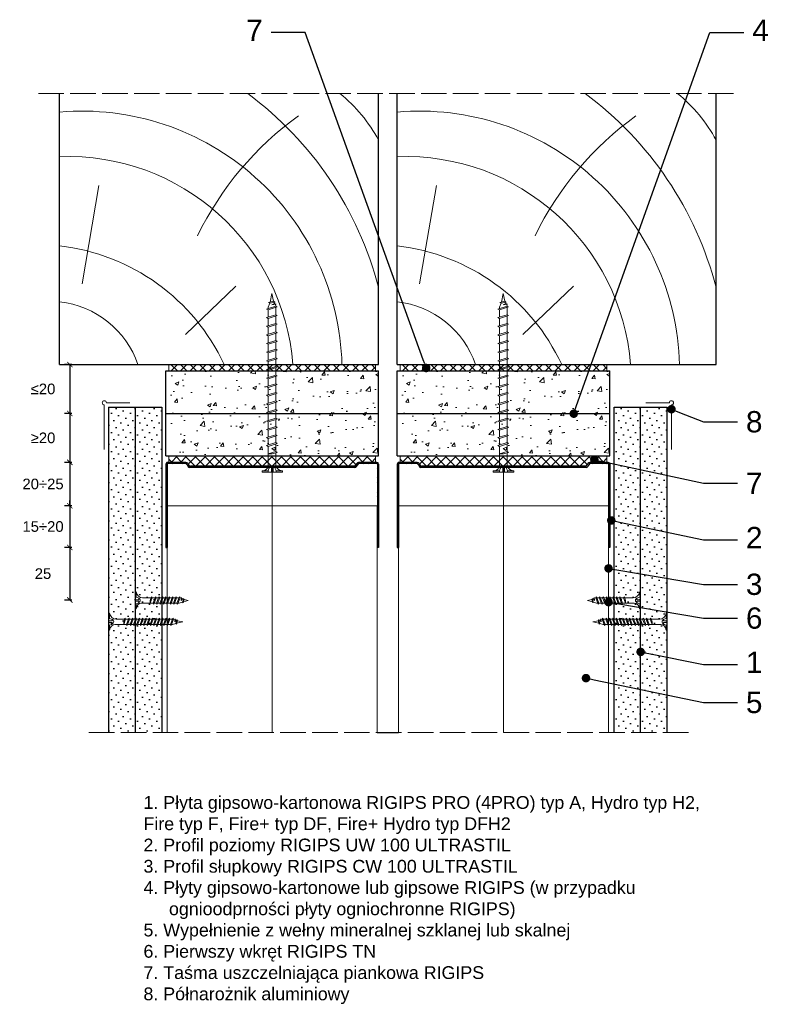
# Model space of a CAD drawing. Header units: millimetres. Extents: x 2112 to 3642, y 705 to 1168.
# Tile 3 of 3: x 3290 to 3642, y 705 to 1168. Entities that reach past the tile are written whole.
import ezdxf
from ezdxf import colors
from ezdxf.entities.mleader import LeaderData, LeaderLine
from ezdxf.math import Vec2, Vec3

# ---------------------------------------------------------------- set-up
doc = ezdxf.new("R2010")
doc.units = ezdxf.units.MM
doc.linetypes.add('ACAD_ISO02W100', pattern=[15, 12, -3])
for name, color, linetype, lineweight in [('_ISOVER WELNA', 7, 'BATTING', 9), ('_RIGIPS AKCESORIA', 7, 'Continuous', 18), ('_RIGIPS G-K', 7, 'Continuous', 25), ('_RIGIPS PROFIL', 7, 'Continuous', 18), ('KRESKOWANIE', 7, 'Continuous', 9), ('OPISY', 7, 'Continuous', 9), ('PRZERYWANA', 7, 'ACAD_ISO02W100', 9), ('WYMIARY', 7, 'Continuous', 25)]:
    doc.layers.add(name, color=color, linetype=linetype, lineweight=lineweight)
doc.styles.get("Standard").update_dxf_attribs({"font": 'arial.ttf'})
doc.linetypes.add('BATTING', pattern='A,0.00254,-2.54,[134,ltypeshp.shx,S=2.54,R=0,X=-2.54,Y=0],-5.08,[134,ltypeshp.shx,S=2.54,R=180,X=2.54,Y=0],-2.54', length=10.16254)
doc.dimstyles.new('ISO-25', dxfattribs={"dimtxt": 5, "dimasz": 2.5, "dimexe": 2.5, "dimexo": 0.625, "dimtad": 1, "dimtxsty": 'Standard', "dimblk": 'ARCHTICK', "dimcen": 2.5, "dimadec": 0, "dimazin": 0, "dimtfac": 1, "dimtmove": 0, "dimatfit": 3, "dimfxl": 1, "dimfxlon": 1, "dimarcsym": 0})
pattern_1 = [(225, (478.468, -26), (1.122532, -3.367596), [0, -3.175])]
pattern_2 = [(225, (590.268, -26), (1.122532, -3.367596), [0, -3.175])]
pattern_3 = [(50, (479.968, 1e-13), (18.21847, -1.59391), [1.905, -20.955]), (355, (479.968, 1e-13), (-3.52434, 19.10568), [1.524, -16.76406]), (100.45144, (481.486, -0.133), (14.69412, 17.51178), [1.619, -17.80902]), (46.1842, (479.968, 5.08), (27.1079, -4.20423), [2.8575, -31.4325]), (96.6356, (482.227, 4.73), (23.74041, 24.74261), [2.4285, -26.71356]), (351.1842, (479.968, 5.08), (23.74041, 24.7426), [2.286, -25.14597]), (21, (482.508, 3.81), (15.16144, -10.22652), [1.905, -20.955]), (326, (482.508, 3.81), (6.1802, 18.4188), [1.524, -16.764]), (71.45144, (483.771, 2.958), (21.34164, 8.19228), [1.619, -17.80899]), (37.5, (479.968, 1e-13), (0.30886, 8.455504), [0, -16.5608, 0, -17.018, 0, -16.8275]), (7.5, (479.968, 1e-13), (6.681966, 10.018057), [0, -9.7028, 0, -16.1798, 0, -6.4135]), (327.5, (474.304, 1e-13), (13.55906, -0.572874), [0, -6.35, 0, -19.812, 0, -26.289]), (317.5, (471.764, 1e-13), (14.81292, 2.54265), [0, -8.255, 0, -13.1572, 0, -18.669])]
pattern_4 = [(50, (588.768, 1e-13), (18.21847, -1.59391), [1.905, -20.955]), (355, (588.768, 1e-13), (-3.52434, 19.10568), [1.524, -16.76406]), (100.45144, (590.286, -0.133), (14.69412, 17.51178), [1.619, -17.80902]), (46.1842, (588.768, 5.08), (27.1079, -4.20423), [2.8575, -31.4325]), (96.6356, (591.027, 4.73), (23.74041, 24.74261), [2.4285, -26.71356]), (351.1842, (588.768, 5.08), (23.74041, 24.7426), [2.286, -25.14597]), (21, (591.308, 3.81), (15.16144, -10.22652), [1.905, -20.955]), (326, (591.308, 3.81), (6.1802, 18.4188), [1.524, -16.764]), (71.45144, (592.571, 2.958), (21.34164, 8.19228), [1.619, -17.80899]), (37.5, (588.768, 1e-13), (0.30886, 8.455504), [0, -16.5608, 0, -17.018, 0, -16.8275]), (7.5, (588.768, 1e-13), (6.681966, 10.018057), [0, -9.7028, 0, -16.1798, 0, -6.4135]), (327.5, (583.104, 1e-13), (13.55906, -0.572874), [0, -6.35, 0, -19.812, 0, -26.289]), (317.5, (580.564, 1e-13), (14.81292, 2.54265), [0, -8.255, 0, -13.1572, 0, -18.669])]

# ---------------------------------------------------------------- blocks, each defined once
blk = doc.blocks.new('UW 100 ULTRASTIL')
h = blk.add_hatch()
h.set_pattern_fill('ANSI31', color=256, scale=0.5, style=0)
h.paths.add_polyline_path([(166.82, 2.35), (89.14, 2.35, 0.286951), (88.24, 1.79), (87.91, 1.11, -0.286951), (87.01, 0.55), (78.78, 0.55, -0.414214), (78.53, 0.8), (78.53, 40), (77.98, 40), (77.98, 0.8, 0.414214), (78.78, 0), (87.35, 0, 0.286951), (88.25, 0.56), (88.58, 1.24, -0.286951), (89.48, 1.8), (166.48, 1.8, -0.286951), (167.38, 1.24), (167.71, 0.56, 0.286951), (168.61, 0), (177.18, 0, 0.414214), (177.98, 0.8), (177.98, 40), (177.43, 40), (177.43, 0.8, -0.414214), (177.18, 0.55), (168.95, 0.55, -0.286951), (168.05, 1.11), (167.72, 1.79, 0.286951)])
for p, q in [((77.98, 0.8), (77.98, 40)), ((77.98, 40), (78.53, 40)), ((78.53, 0.8), (78.53, 40)), ((177.43, 0.8), (177.43, 40)), ((177.98, 40), (177.43, 40)), ((177.98, 0.8), (177.98, 40)), ((78.78, 0.55), (87.01, 0.55)), ((78.78, 0), (87.35, 0)), ((87.91, 1.11), (88.24, 1.79)), ((88.25, 0.56), (88.58, 1.24)), ((89.14, 2.35), (166.82, 2.35)), ((89.48, 1.8), (166.48, 1.8)), ((167.71, 0.56), (167.38, 1.24)), ((168.05, 1.11), (167.72, 1.79)), ((168.61, 0), (177.18, 0)), ((168.95, 0.55), (177.18, 0.55))]:
    blk.add_line(p, q)
for centre, radius, start, end in [((78.78, 0.8), 0.8, 180, 270), ((78.78, 0.8), 0.25, 180, 270), ((87.01, 1.55), 1, 270, 334.0435), ((87.35, 1), 1, 270, 334.0435), ((89.14, 1.35), 1, 90, 154.0435), ((89.48, 0.8), 1, 90, 154.0435), ((166.48, 0.8), 1, 25.9565, 90), ((166.82, 1.35), 1, 25.9565, 90), ((168.61, 1), 1, 205.9565, 270), ((168.95, 1.55), 1, 205.9565, 270), ((177.18, 0.8), 0.8, 270, 0), ((177.18, 0.8), 0.25, 270, 0)]:
    blk.add_arc(centre, radius, start, end)
blk = doc.blocks.new('TN 25')
at = {"layer": '_RIGIPS AKCESORIA'}
for p, q in [((0, -0.84), (0, 7.16)), ((0, 7.16), (0.46, 7.16)), ((0.46, 4.78), (0, 4.78)), ((0.46, 7.16), (0.46, 4.78)), ((8.47, 4.46), (8.79, 5)), ((8.79, 5), (9.93, 2.01)), ((10.1, 4.46), (10.41, 5)), ((10.41, 5), (11.56, 2.01)), ((11.67, 4.46), (11.99, 5)), ((11.99, 5), (13.14, 2.01)), ((13.21, 4.46), (13.52, 5)), ((13.52, 5), (14.67, 2.01)), ((14.8, 4.46), (15.12, 5)), ((15.12, 5), (16.26, 2.01)), ((16.42, 4.46), (16.73, 5)), ((16.73, 5), (17.88, 2.01)), ((17.99, 4.46), (18.31, 5)), ((18.31, 5), (19.45, 2.01)), ((19.68, 4.46), (20, 5)), ((20, 5), (21.14, 2.01)), ((0, 3.5), (1.77, 3.5)), ((0, 2.83), (1.77, 2.83)), ((0.46, 1.64), (0, 1.64)), ((0.46, -0.84), (0.46, 1.64)), ((1.77, 3.5), (1.77, 4.2)), ((1.77, 2.83), (1.77, 2.18)), ((3.02, 4.46), (8.47, 4.46)), ((7.49, 2.01), (3.55, 2.01)), ((7.12, 4.46), (7.12, 3.18)), ((8.03, 2.01), (7.12, 4.46)), ((7.12, 3.18), (7.65, 1.53)), ((7.65, 1.53), (8.03, 2.01)), ((9.41, 2.01), (8.03, 2.01)), ((9.61, 1.51), (8.47, 4.46)), ((9, 4.46), (10.1, 4.46)), ((9.93, 2.01), (9.61, 1.51)), ((11.04, 2.01), (9.93, 2.01)), ((11.23, 1.51), (10.1, 4.46)), ((10.62, 4.46), (11.67, 4.46)), ((11.56, 2.01), (11.23, 1.51)), ((12.61, 2.01), (11.56, 2.01)), ((12.81, 1.51), (11.67, 4.46)), ((12.2, 4.46), (13.21, 4.46)), ((13.14, 2.01), (12.81, 1.51)), ((14.15, 2.01), (13.14, 2.01)), ((14.34, 1.51), (13.21, 4.46)), ((13.73, 4.46), (14.8, 4.46)), ((14.67, 2.01), (14.34, 1.51)), ((15.74, 2.01), (14.67, 2.01)), ((15.94, 1.51), (14.8, 4.46)), ((15.33, 4.46), (16.42, 4.46)), ((16.26, 2.01), (15.94, 1.51)), ((17.36, 2.01), (16.26, 2.01)), ((17.55, 1.51), (16.42, 4.46)), ((16.94, 4.46), (17.99, 4.46)), ((17.88, 2.01), (17.55, 1.51)), ((18.93, 2.01), (17.88, 2.01)), ((19.13, 1.51), (17.99, 4.46)), ((18.52, 4.46), (19.68, 4.46)), ((19.45, 2.01), (19.13, 1.51)), ((19.45, 2.01), (20.62, 2.01)), ((20.82, 1.51), (19.68, 4.46)), ((20.21, 4.46), (20.7, 4.46)), ((20.7, 4.46), (22.28, 3.98)), ((21.14, 2.01), (20.82, 1.51)), ((21.14, 2.01), (21.81, 2.12)), ((21.85, 1.83), (21.67, 3.28)), ((21.67, 3.28), (22.14, 2.4)), ((22.14, 2.4), (21.85, 1.83)), ((22.7, 2.36), (22.14, 2.4)), ((22.28, 3.98), (22.56, 4.37)), ((22.7, 2.36), (22.28, 3.98)), ((22.56, 4.37), (23.03, 2.71)), ((23.03, 2.71), (22.7, 2.36)), ((22.71, 3.85), (25, 3.24)), ((25, 3.24), (23.03, 2.71)), ((0, -0.84), (0.46, -0.84))]:
    blk.add_line(p, q, dxfattribs=at)
for centre, major_axis, ratio, start_param, end_param in [((3.09, 7.67), (0.17, 3.2), 0.826134, 1.773653, 3.180586), ((-0.04, 0.9), (0, 3.93), 0.848176, -0.720942, -0.151112), ((3.37, -1.57), (0.28, 3.57), 0.832181, 0.035984, 1.430787), ((-2.73, 15.91), (0, 14.76), 0.848176, 3.399396, 3.475072), ((0.59, 4.62), (0, 2.81), 0.848176, 3.475072, 3.862535), ((1.66, 3.18), (0, 0.895), 0.848176, -1.552777, -0.720942), ((1.66, 3.18), (0, 0.895), 0.848176, 3.862535, 4.730408)]:
    blk.add_ellipse(centre, major_axis=major_axis, ratio=ratio, start_param=start_param, end_param=end_param, dxfattribs=at)
blk = doc.blocks.new('TN 35')
at = {"layer": '_RIGIPS AKCESORIA'}
for p, q in [((0, -0.84), (0, 7.16)), ((0, 7.16), (0.46, 7.16)), ((0.46, 4.78), (0, 4.78)), ((0.46, 7.16), (0.46, 4.78)), ((8.47, 4.46), (8.79, 5)), ((8.79, 5), (9.93, 2.01)), ((10.1, 4.46), (10.41, 5)), ((10.41, 5), (11.56, 2.01)), ((11.67, 4.46), (11.99, 5)), ((11.99, 5), (13.14, 2.01)), ((13.21, 4.46), (13.52, 5)), ((13.52, 5), (14.67, 2.01)), ((14.8, 4.46), (15.12, 5)), ((15.12, 5), (16.26, 2.01)), ((16.42, 4.46), (16.73, 5)), ((16.73, 5), (17.88, 2.01)), ((17.99, 4.46), (18.31, 5)), ((18.31, 5), (19.45, 2.01)), ((19.57, 4.46), (19.88, 5)), ((19.88, 5), (21.03, 2.01)), ((21.14, 4.46), (21.46, 5)), ((21.46, 5), (22.6, 2.01)), ((22.72, 4.46), (23.03, 5)), ((23.03, 5), (24.18, 2.01)), ((24.29, 4.46), (24.61, 5)), ((24.61, 5), (25.75, 2.01)), ((25.87, 4.46), (26.18, 5)), ((26.18, 5), (27.33, 2.01)), ((27.44, 4.46), (27.76, 5)), ((27.76, 5), (28.9, 2.01)), ((29.13, 4.46), (29.45, 5)), ((29.45, 5), (30.59, 2.01)), ((0, 3.5), (1.77, 3.5)), ((0, 2.83), (1.77, 2.83)), ((0.46, 1.64), (0, 1.64)), ((0.46, -0.84), (0.46, 1.64)), ((1.77, 3.5), (1.77, 4.2)), ((1.77, 2.83), (1.77, 2.18)), ((3.02, 4.46), (8.47, 4.46)), ((7.49, 2.01), (3.55, 2.01)), ((7.12, 4.46), (7.12, 3.18)), ((8.03, 2.01), (7.12, 4.46)), ((7.12, 3.18), (7.65, 1.53)), ((7.65, 1.53), (8.03, 2.01)), ((9.41, 2.01), (8.03, 2.01)), ((9.61, 1.51), (8.47, 4.46)), ((9, 4.46), (10.1, 4.46)), ((9.93, 2.01), (9.61, 1.51)), ((11.04, 2.01), (9.93, 2.01)), ((11.23, 1.51), (10.1, 4.46)), ((10.62, 4.46), (11.67, 4.46)), ((11.56, 2.01), (11.23, 1.51)), ((12.61, 2.01), (11.56, 2.01)), ((12.81, 1.51), (11.67, 4.46)), ((12.2, 4.46), (13.21, 4.46)), ((13.14, 2.01), (12.81, 1.51)), ((14.15, 2.01), (13.14, 2.01)), ((14.34, 1.51), (13.21, 4.46)), ((13.73, 4.46), (14.8, 4.46)), ((14.67, 2.01), (14.34, 1.51)), ((15.74, 2.01), (14.67, 2.01)), ((15.94, 1.51), (14.8, 4.46)), ((15.33, 4.46), (16.42, 4.46)), ((16.26, 2.01), (15.94, 1.51)), ((17.36, 2.01), (16.26, 2.01)), ((17.55, 1.51), (16.42, 4.46)), ((16.94, 4.46), (17.99, 4.46)), ((17.88, 2.01), (17.55, 1.51)), ((18.93, 2.01), (17.84, 2.01)), ((19.13, 1.51), (17.99, 4.46)), ((18.52, 4.46), (19.57, 4.46)), ((19.45, 2.01), (19.13, 1.51)), ((20.51, 2.01), (19.41, 2.01)), ((20.7, 1.51), (19.57, 4.46)), ((20.09, 4.46), (21.14, 4.46)), ((21.03, 2.01), (20.7, 1.51)), ((22.08, 2.01), (20.99, 2.01)), ((22.28, 1.51), (21.14, 4.46)), ((21.67, 4.46), (22.72, 4.46)), ((22.6, 2.01), (22.28, 1.51)), ((23.66, 2.01), (22.56, 2.01)), ((23.85, 1.51), (22.72, 4.46)), ((23.24, 4.46), (24.29, 4.46)), ((24.18, 2.01), (23.85, 1.51)), ((25.23, 2.01), (24.14, 2.01)), ((25.43, 1.51), (24.29, 4.46)), ((24.81, 4.46), (25.87, 4.46)), ((25.75, 2.01), (25.43, 1.51)), ((26.81, 2.01), (25.71, 2.01)), ((27, 1.51), (25.87, 4.46)), ((26.39, 4.46), (27.44, 4.46)), ((27.33, 2.01), (27, 1.51)), ((28.38, 2.01), (27.33, 2.01)), ((28.58, 1.51), (27.44, 4.46)), ((27.96, 4.46), (29.13, 4.46)), ((28.9, 2.01), (28.58, 1.51)), ((28.9, 2.01), (30.07, 2.01)), ((30.27, 1.51), (29.13, 4.46)), ((29.65, 4.46), (30.15, 4.46)), ((30.15, 4.46), (31.73, 3.98)), ((30.59, 2.01), (30.27, 1.51)), ((30.59, 2.01), (31.26, 2.12)), ((31.3, 1.83), (31.12, 3.28)), ((31.12, 3.28), (31.59, 2.4)), ((31.59, 2.4), (31.3, 1.83)), ((32.15, 2.36), (31.59, 2.4)), ((31.73, 3.98), (32.01, 4.37)), ((32.15, 2.36), (31.73, 3.98)), ((32.01, 4.37), (32.48, 2.71)), ((32.48, 2.71), (32.15, 2.36)), ((32.16, 3.85), (35, 3.24)), ((35, 3.24), (32.48, 2.71)), ((0, -0.84), (0.46, -0.84))]:
    blk.add_line(p, q, dxfattribs=at)
for centre, major_axis, ratio, start_param, end_param in [((3.09, 7.67), (0.17, 3.2), 0.826134, 1.773653, 3.180586), ((-0.04, 0.9), (0, 3.93), 0.848176, -0.720942, -0.151112), ((3.37, -1.57), (0.28, 3.57), 0.832181, 0.035984, 1.430787), ((-2.73, 15.91), (0, 14.76), 0.848176, 3.399396, 3.475072), ((0.59, 4.62), (0, 2.81), 0.848176, 3.475072, 3.862535), ((1.66, 3.18), (0, 0.895), 0.848176, -1.552777, -0.720942), ((1.66, 3.18), (0, 0.895), 0.848176, 3.862535, 4.730408)]:
    blk.add_ellipse(centre, major_axis=major_axis, ratio=ratio, start_param=start_param, end_param=end_param, dxfattribs=at)
blk = doc.blocks.new('polnaroznik')
at = {"layer": '_RIGIPS AKCESORIA'}
for p, q in [((430.5, 56.15), (451.5, 56.15)), ((429.5, 44.15), (429.5, 55.15))]:
    blk.add_line(p, q, dxfattribs=at)
blk.add_arc((429.5, 56.15), 1, 0, 270, dxfattribs=at)
blk = doc.blocks.new('drew kres')
at = {"layer": 'KRESKOWANIE'}
for p, q in [((2017.14, 418.87), (2001.31, 403.8)), ((2049.56, 403.04), (2044.28, 372.15))]:
    blk.add_line(p, q, dxfattribs=at)
for centre, radius, start, end in [((2049.6, 430.44), 81.58, 181.4719, 274.904), ((2053.93, 433.85), 70.73, 184.4672, 272.1435), ((2063.95, 455.7), 64.99, 204.8961, 263.4825), ((2059.82, 437.89), 29.39, 198.9536, 263.6559), ((2063.5, 432.03), 110.49, 194.5935, 233.3849), ((1921.56, 433.01), 102.26, 306.0245, 333.8719), ((1998.29, 380.05), 47.17, 207.8359, 231.0916)]:
    blk.add_arc(centre, radius, start, end, dxfattribs=at)
blk = doc.blocks.new('TD 70')
at = {"layer": '_RIGIPS AKCESORIA'}
for p, q in [((18.38, 47.4), (18.38, 55.4)), ((18.38, 55.4), (18.84, 55.4)), ((18.84, 55.4), (18.84, 53.01)), ((18.84, 53.01), (18.38, 53.01)), ((18.38, 51.73), (20.15, 51.73)), ((18.38, 51.06), (20.15, 51.06)), ((20.15, 51.73), (20.15, 52.43)), ((20.15, 51.06), (20.15, 50.41)), ((21.4, 52.96), (28.48, 52.96)), ((26.41, 50.01), (25.5, 52.96)), ((25.5, 52.96), (25.5, 51.42)), ((25.5, 51.42), (26.03, 49.44)), ((28.48, 52.96), (28.79, 53.6)), ((29.61, 49.41), (28.48, 52.96)), ((28.79, 53.6), (29.94, 50.01)), ((29, 52.96), (31.59, 52.96)), ((31.59, 52.96), (31.9, 53.6)), ((32.72, 49.41), (31.59, 52.96)), ((31.9, 53.6), (33.05, 50.01)), ((32.11, 52.96), (34.8, 52.96)), ((34.8, 52.96), (35.11, 53.6)), ((35.93, 49.41), (34.8, 52.96)), ((35.11, 53.6), (36.26, 50.01)), ((35.32, 52.96), (38.06, 52.96)), ((38.06, 52.96), (38.38, 53.6)), ((39.2, 49.41), (38.06, 52.96)), ((38.38, 53.6), (39.52, 50.01)), ((38.58, 52.96), (41.44, 52.96)), ((41.44, 52.96), (41.76, 53.6)), ((42.58, 49.41), (41.44, 52.96)), ((41.76, 53.6), (42.9, 50.01)), ((41.96, 52.96), (44.82, 52.96)), ((44.82, 52.96), (45.14, 53.6)), ((45.96, 49.41), (44.82, 52.96)), ((45.14, 53.6), (46.28, 50.01)), ((45.34, 52.96), (48.2, 52.96)), ((48.2, 52.96), (48.52, 53.6)), ((49.34, 49.41), (48.2, 52.96)), ((48.52, 53.6), (49.66, 50.01)), ((48.72, 52.96), (51.58, 52.96)), ((51.58, 52.96), (51.9, 53.6)), ((52.72, 49.41), (51.58, 52.96)), ((51.9, 53.6), (53.04, 50.01)), ((52.1, 52.96), (54.96, 52.96)), ((54.96, 52.96), (55.28, 53.6)), ((56.1, 49.41), (54.96, 52.96)), ((55.28, 53.6), (56.42, 50.01)), ((55.48, 52.96), (58.34, 52.96)), ((58.34, 52.96), (58.66, 53.6)), ((59.48, 49.41), (58.34, 52.96)), ((58.66, 53.6), (59.8, 50.01)), ((58.86, 52.96), (61.72, 52.96)), ((61.72, 52.96), (62.04, 53.6)), ((62.85, 49.41), (61.72, 52.96)), ((62.04, 53.6), (63.18, 50.01)), ((62.24, 52.96), (65.1, 52.96)), ((65.1, 52.96), (65.42, 53.6)), ((66.23, 49.41), (65.1, 52.96)), ((65.42, 53.6), (66.56, 50.01)), ((65.62, 52.96), (68.48, 52.96)), ((68.48, 52.96), (68.8, 53.6)), ((69.61, 49.41), (68.48, 52.96)), ((68.8, 53.6), (69.94, 50.01)), ((69, 52.96), (71.86, 52.96)), ((71.86, 52.96), (72.18, 53.6)), ((72.99, 49.41), (71.86, 52.96)), ((72.18, 53.6), (73.32, 50.01)), ((72.38, 52.96), (75.24, 52.96)), ((75.24, 52.96), (75.56, 53.6)), ((76.37, 49.41), (75.24, 52.96)), ((75.56, 53.6), (76.7, 50.01)), ((75.76, 52.96), (78.62, 52.96)), ((78.62, 52.96), (78.94, 53.6)), ((79.75, 49.41), (78.62, 52.96)), ((78.94, 53.6), (80.08, 50.01)), ((79.14, 52.96), (82, 52.96)), ((82, 52.96), (82.32, 53.6)), ((82, 52.96), (82.32, 53.6)), ((83.13, 49.41), (82, 52.96)), ((83.13, 49.41), (82, 52.96)), ((82.32, 53.6), (83.46, 50.01)), ((82.32, 53.6), (83.46, 50.01)), ((82.52, 52.96), (83.01, 52.96)), ((82.52, 52.96), (83.01, 52.96)), ((83.01, 52.96), (84.6, 52.38)), ((84.16, 49.79), (83.99, 51.54)), ((83.99, 51.54), (84.46, 50.48)), ((84.46, 50.48), (84.16, 49.79)), ((85.02, 50.43), (84.46, 50.48)), ((84.6, 52.38), (84.88, 52.85)), ((85.02, 50.43), (84.6, 52.38)), ((84.88, 52.85), (85.35, 50.85)), ((85.02, 52.22), (88.38, 51.49)), ((85.35, 50.85), (85.02, 50.43)), ((88.38, 51.49), (85.35, 50.85)), ((18.84, 49.87), (18.38, 49.87)), ((18.38, 47.4), (18.84, 47.4)), ((18.84, 47.4), (18.84, 49.87)), ((25.87, 50.01), (21.92, 50.01)), ((26.03, 49.44), (26.41, 50.01)), ((29.42, 50.01), (26.41, 50.01)), ((29.94, 50.01), (29.61, 49.41)), ((32.53, 50.01), (29.94, 50.01)), ((33.05, 50.01), (32.72, 49.41)), ((35.74, 50.01), (33.05, 50.01)), ((36.26, 50.01), (35.93, 49.41)), ((39, 50.01), (36.26, 50.01)), ((39.52, 50.01), (39.2, 49.41)), ((42.38, 50.01), (39.52, 50.01)), ((42.9, 50.01), (42.58, 49.41)), ((45.76, 50.01), (42.9, 50.01)), ((46.28, 50.01), (45.96, 49.41)), ((49.14, 50.01), (46.28, 50.01)), ((49.66, 50.01), (49.34, 49.41)), ((52.52, 50.01), (49.66, 50.01)), ((53.04, 50.01), (52.72, 49.41)), ((55.9, 50.01), (53.04, 50.01)), ((56.42, 50.01), (56.1, 49.41)), ((59.28, 50.01), (56.42, 50.01)), ((59.8, 50.01), (59.48, 49.41)), ((62.66, 50.01), (59.8, 50.01)), ((63.18, 50.01), (62.85, 49.41)), ((66.04, 50.01), (63.18, 50.01)), ((66.56, 50.01), (66.23, 49.41)), ((69.42, 50.01), (66.56, 50.01)), ((69.94, 50.01), (69.61, 49.41)), ((72.8, 50.01), (69.94, 50.01)), ((73.32, 50.01), (72.99, 49.41)), ((76.18, 50.01), (73.32, 50.01)), ((76.7, 50.01), (76.37, 49.41)), ((79.56, 50.01), (76.7, 50.01)), ((80.08, 50.01), (79.75, 49.41)), ((82.94, 50.01), (80.08, 50.01)), ((83.46, 50.01), (83.13, 49.41)), ((83.46, 50.01), (83.13, 49.41)), ((83.46, 50.01), (84.13, 50.15))]:
    blk.add_line(p, q, dxfattribs=at)
for centre, major_axis, ratio, start_param, end_param in [((21.47, 55.9), (1.22, 2.78), 0.837272, 2.095128, 3.598769), ((18.34, 49.13), (0, 3.93), 0.848176, -0.720942, -0.151112), ((21.75, 46.66), (-0.73, 3.32), 0.858496, -0.312441, 1.16424), ((15.65, 64.14), (0, 14.76), 0.848176, 3.399396, 3.475072), ((18.97, 52.85), (0, 2.81), 0.848176, 3.475072, 3.862535), ((20.04, 51.41), (0, 0.895), 0.848176, -1.552777, -0.720942), ((20.04, 51.41), (0, 0.895), 0.848176, 3.862535, 4.730408)]:
    blk.add_ellipse(centre, major_axis=major_axis, ratio=ratio, start_param=start_param, end_param=end_param, dxfattribs=at)
blk = doc.blocks.new('_ArchTick')
at = {"color": 0, "linetype": 'ByBlock', "const_width": 0.15}
blk.add_lwpolyline([(-0.5, -0.5), (0.5, 0.5)], dxfattribs=at)
blk = doc.blocks.new('*D33')
at = {"layer": 'Defpoints', "color": 0, "transparency": 16777216}
for p in [(3359.94, 939.67), (3313.53, 920.07), (3359.34, 920.07)]:
    blk.add_point(p, dxfattribs=at)
at = {"layer": 'WYMIARY', "color": 0, "lineweight": -2, "transparency": 16777216}
for p, q in [((3313.53, 939.67), (3313.53, 942.17)), ((3314.53, 939.67), (3311.03, 939.67)), ((3313.53, 939.67), (3313.53, 920.07)), ((3314.53, 920.07), (3311.03, 920.07)), ((3313.53, 920.07), (3313.53, 917.57))]:
    blk.add_line(p, q, dxfattribs=at)
at = {"layer": 'WYMIARY', "color": 0, "lineweight": -2, "transparency": 16777216, "xscale": 2.5, "yscale": 2.5, "zscale": 2.5}
for p, rotation in [((3313.53, 939.67), 270), ((3313.53, 920.07), 90)]:
    blk.add_blockref('_ArchTick', p, dxfattribs=dict(at, rotation=rotation))
at = {"layer": 'WYMIARY', "color": 0, "transparency": 16777216, "insert": (3300.93, 929.87), "char_height": 5, "attachment_point": 5}
blk.add_mtext('15÷20', dxfattribs=at)
blk = doc.blocks.new('*D34')
at = {"layer": 'Defpoints', "color": 0, "transparency": 16777216}
for p in [(3359.34, 920.07), (3313.52, 895.33), (3358.62, 895.33)]:
    blk.add_point(p, dxfattribs=at)
at = {"layer": 'WYMIARY', "color": 0, "lineweight": -2, "transparency": 16777216}
for p, q in [((3314.52, 920.07), (3311.02, 920.07)), ((3313.52, 920.07), (3313.52, 895.33)), ((3314.52, 895.33), (3311.02, 895.33))]:
    blk.add_line(p, q, dxfattribs=at)
at = {"layer": 'WYMIARY', "color": 0, "lineweight": -2, "transparency": 16777216, "xscale": 2.5, "yscale": 2.5, "zscale": 2.5}
for p, rotation in [((3313.52, 920.07), 90), ((3313.52, 895.33), 270)]:
    blk.add_blockref('_ArchTick', p, dxfattribs=dict(at, rotation=rotation))
at = {"layer": 'WYMIARY', "color": 0, "transparency": 16777216, "insert": (3300.91, 907.7), "char_height": 5, "attachment_point": 5}
blk.add_mtext('25', dxfattribs=at)
blk = doc.blocks.new('*D35')
at = {"layer": 'Defpoints', "color": 0, "transparency": 16777216}
for p in [(3359.94, 960.07), (3313.53, 939.67), (3359.34, 939.67)]:
    blk.add_point(p, dxfattribs=at)
at = {"layer": 'WYMIARY', "color": 0, "lineweight": -2, "transparency": 16777216}
for p, q in [((3314.53, 960.07), (3311.03, 960.07)), ((3313.53, 960.07), (3313.53, 939.67)), ((3314.53, 939.67), (3311.03, 939.67))]:
    blk.add_line(p, q, dxfattribs=at)
at = {"layer": 'WYMIARY', "color": 0, "lineweight": -2, "transparency": 16777216, "xscale": 2.5, "yscale": 2.5, "zscale": 2.5}
for p, rotation in [((3313.53, 960.07), 90), ((3313.53, 939.67), 270)]:
    blk.add_blockref('_ArchTick', p, dxfattribs=dict(at, rotation=rotation))
at = {"layer": 'WYMIARY', "color": 0, "transparency": 16777216, "insert": (3300.93, 949.87), "char_height": 5, "attachment_point": 5}
blk.add_mtext('20÷25', dxfattribs=at)
blk = doc.blocks.new('*D36')
at = {"layer": 'Defpoints', "color": 0, "transparency": 16777216}
for p in [(3357.34, 983.07), (3313.53, 960.07), (3360.74, 960.07)]:
    blk.add_point(p, dxfattribs=at)
at = {"layer": 'WYMIARY', "color": 0, "lineweight": -2, "transparency": 16777216}
for p, q in [((3314.53, 983.07), (3311.03, 983.07)), ((3313.53, 983.07), (3313.53, 960.07)), ((3314.53, 960.07), (3311.03, 960.07))]:
    blk.add_line(p, q, dxfattribs=at)
at = {"layer": 'WYMIARY', "color": 0, "lineweight": -2, "transparency": 16777216, "xscale": 2.5, "yscale": 2.5, "zscale": 2.5}
for p, rotation in [((3313.53, 983.07), 90), ((3313.53, 960.07), 270)]:
    blk.add_blockref('_ArchTick', p, dxfattribs=dict(at, rotation=rotation))
at = {"layer": 'WYMIARY', "color": 0, "transparency": 16777216, "insert": (3300.93, 971.57), "char_height": 5, "attachment_point": 5}
blk.add_mtext('≥20', dxfattribs=at)
blk = doc.blocks.new('*D37')
at = {"layer": 'Defpoints', "color": 0, "transparency": 16777216}
for p in [(3357.34, 1006.07), (3313.53, 983.07), (3359.34, 983.07)]:
    blk.add_point(p, dxfattribs=at)
at = {"layer": 'WYMIARY', "color": 0, "lineweight": -2, "transparency": 16777216}
for p, q in [((3314.53, 1006.07), (3311.03, 1006.07)), ((3313.53, 1006.07), (3313.53, 983.07)), ((3314.53, 983.07), (3311.03, 983.07))]:
    blk.add_line(p, q, dxfattribs=at)
at = {"layer": 'WYMIARY', "color": 0, "lineweight": -2, "transparency": 16777216, "xscale": 2.5, "yscale": 2.5, "zscale": 2.5}
for p, rotation in [((3313.53, 1006.07), 90), ((3313.53, 983.07), 270)]:
    blk.add_blockref('_ArchTick', p, dxfattribs=dict(at, rotation=rotation))
at = {"layer": 'WYMIARY', "color": 0, "transparency": 16777216, "insert": (3300.93, 994.57), "char_height": 5, "attachment_point": 5}
blk.add_mtext('≤20', dxfattribs=at)
blk = doc.blocks.new('_Dot')
at = {"color": 0, "linetype": 'ByBlock', "lineweight": -2}
blk.add_line((-0.5, 0), (-1, 0), dxfattribs=at)
at = {"color": 0, "linetype": 'ByBlock', "const_width": 0.5}
blk.add_lwpolyline([(-0.25, 0, 1), (0.25, 0, 1)], format="xyb", close=True, dxfattribs=at)

msp = doc.modelspace()

# ---------------------------------------------------------------- hatches: boundary and pattern name
at = {"layer": '_RIGIPS G-K'}
h = msp.add_hatch(dxfattribs=at)
h.set_pattern_fill('DOTS', color=256, scale=2, angle=225, style=0)
h.set_pattern_definition(pattern_1)
h.paths.add_polyline_path([(3331.743, 833.068), (3344.243, 833.068), (3344.243, 986.068), (3331.743, 986.068)])
h = msp.add_hatch(dxfattribs=at)
h.set_pattern_fill('DOTS', color=256, scale=2, angle=225, style=0)
h.set_pattern_definition(pattern_1)
h.paths.add_polyline_path([(3344.243, 833.068), (3356.743, 833.068), (3356.743, 986.068), (3344.243, 986.068)])
h = msp.add_hatch(dxfattribs=at)
h.set_pattern_fill('DOTS', color=256, scale=2, angle=225, style=0)
h.set_pattern_definition(pattern_2)
h.paths.add_polyline_path([(3569.543, 833.068), (3582.043, 833.068), (3582.043, 986.068), (3569.543, 986.068)])
h = msp.add_hatch(dxfattribs=at)
h.set_pattern_fill('DOTS', color=256, scale=2, angle=225, style=0)
h.set_pattern_definition(pattern_2)
h.paths.add_polyline_path([(3582.043, 833.068), (3594.543, 833.068), (3594.543, 986.068), (3582.043, 986.068)])
at = {"layer": 'KRESKOWANIE'}
h = msp.add_hatch(dxfattribs=at)
h.set_pattern_fill('ANSI37', color=256, angle=270, style=0)
h.set_pattern_definition([(315, (479.968, -311.061), (2.245064, 2.245064), []), (45, (479.968, -311.061), (-2.245064, 2.245064), [])])
h.paths.add_polyline_path([(3457.343, 1006.068), (3360.143, 1006.068), (3360.143, 1003.068), (3457.343, 1003.068)])
h = msp.add_hatch(dxfattribs=at)
h.set_pattern_fill('ANSI37', color=256, angle=270, style=0)
h.set_pattern_definition([(315, (588.768, -311.061), (2.245064, 2.245064), []), (45, (588.768, -311.061), (-2.245064, 2.245064), [])])
h.paths.add_polyline_path([(3566.143, 1006.068), (3468.943, 1006.068), (3468.943, 1003.068), (3566.143, 1003.068)])
h = msp.add_hatch(dxfattribs=at)
h.set_pattern_fill('AR-CONC', color=256, scale=0.1, style=0)
h.set_pattern_definition(pattern_3)
h.paths.add_polyline_path([(3458.743, 1003.068), (3358.743, 1003.068), (3358.743, 983.068), (3458.743, 983.068)])
h = msp.add_hatch(dxfattribs=at)
h.set_pattern_fill('AR-CONC', color=256, scale=0.1, style=0)
h.set_pattern_definition(pattern_4)
h.paths.add_polyline_path([(3567.543, 1003.068), (3467.543, 1003.068), (3467.543, 983.068), (3567.543, 983.068)])
h = msp.add_hatch(dxfattribs=at)
h.set_pattern_fill('AR-CONC', color=256, scale=0.1, style=0)
h.set_pattern_definition(pattern_3)
h.paths.add_polyline_path([(3458.743, 983.068), (3358.743, 983.068), (3358.743, 963.068), (3458.743, 963.068)])
h = msp.add_hatch(dxfattribs=at)
h.set_pattern_fill('AR-CONC', color=256, scale=0.1, style=0)
h.set_pattern_definition(pattern_4)
h.paths.add_polyline_path([(3567.543, 983.068), (3467.543, 983.068), (3467.543, 963.068), (3567.543, 963.068)])
h = msp.add_hatch(dxfattribs=at)
h.set_pattern_fill('ANSI37', color=256, angle=270, style=0)
h.set_pattern_definition([(315, (5359.5178, 2397.1966), (2.245064, 2.245064), []), (45, (5359.5178, 2397.1966), (-2.245064, 2.245064), [])])
h.paths.add_polyline_path([(3369.017, 959.505), (3369.345, 958.83, 0.2869508), (3370.244, 958.268), (3447.241, 958.268, 0.2869508), (3448.14, 958.83), (3448.469, 959.505, -0.2869508), (3449.368, 960.068), (3457.343, 960.068), (3457.343, 963.068), (3360.143, 963.068), (3360.143, 960.068), (3368.117, 960.068, -0.2869508)])
h = msp.add_hatch(dxfattribs=at)
h.set_pattern_fill('ANSI37', color=256, angle=270, style=0)
h.set_pattern_definition([(315, (5468.3178, 2397.1966), (2.245064, 2.245064), []), (45, (5468.3178, 2397.1966), (-2.245064, 2.245064), [])])
h.paths.add_polyline_path([(3477.817, 959.505), (3478.145, 958.83, 0.2869508), (3479.044, 958.268), (3556.041, 958.268, 0.2869508), (3556.94, 958.83), (3557.269, 959.505, -0.2869508), (3558.168, 960.068), (3566.143, 960.068), (3566.143, 963.068), (3468.943, 963.068), (3468.943, 960.068), (3476.917, 960.068, -0.2869508)])

# ---------------------------------------------------------------- linework, layer by layer
for p, q in [((3308.743, 1006.068), (3308.743, 1133.568)), ((3458.743, 1006.068), (3458.743, 1133.568)), ((3467.543, 1006.068), (3467.543, 1133.568)), ((3617.543, 1006.068), (3617.543, 1133.568)), ((3308.743, 1006.068), (3458.743, 1006.068)), ((3467.543, 1006.068), (3617.543, 1006.068))]:
    msp.add_line(p, q)
at = {"layer": '_ISOVER WELNA', "ltscale": 4.8}
for p, q in [((3408.743, 833.068), (3408.743, 957.718)), ((3517.543, 833.068), (3517.543, 957.718))]:
    msp.add_line(p, q, dxfattribs=at)
at = {"layer": '_RIGIPS G-K'}
for p, q in [((3358.743, 963.068), (3358.743, 1003.068)), ((3358.743, 1003.068), (3458.743, 1003.068)), ((3458.743, 963.068), (3458.743, 1003.068)), ((3467.543, 963.068), (3467.543, 1003.068)), ((3467.543, 1003.068), (3567.543, 1003.068)), ((3567.543, 963.068), (3567.543, 1003.068)), ((3331.743, 986.068), (3331.743, 833.068)), ((3331.743, 986.068), (3356.743, 986.068)), ((3344.243, 986.068), (3344.243, 833.068)), ((3356.743, 986.068), (3356.743, 833.068)), ((3358.743, 983.068), (3458.743, 983.068)), ((3467.543, 983.068), (3567.543, 983.068)), ((3569.543, 833.068), (3569.543, 986.068)), ((3569.543, 986.068), (3594.543, 986.068)), ((3582.043, 833.068), (3582.043, 986.068)), ((3594.543, 833.068), (3594.543, 986.068)), ((3358.743, 963.068), (3458.743, 963.068)), ((3467.543, 963.068), (3567.543, 963.068)), ((3458.143, 833.068), (3468.143, 833.068))]:
    msp.add_line(p, q, dxfattribs=at)
at = {"layer": '_RIGIPS PROFIL', "lineweight": 9}
for p, q in [((3359.343, 939.668), (3458.143, 939.668)), ((3359.343, 833.068), (3359.343, 939.668)), ((3458.143, 833.068), (3458.143, 939.668)), ((3468.143, 939.668), (3566.943, 939.668)), ((3468.143, 833.068), (3468.143, 939.668)), ((3566.943, 833.068), (3566.943, 939.668))]:
    msp.add_line(p, q, dxfattribs=at)
at = {"layer": 'KRESKOWANIE'}
for p, q in [((3360.143, 1003.068), (3360.143, 1006.068)), ((3457.343, 1003.068), (3457.343, 1006.068)), ((3468.943, 1003.068), (3468.943, 1006.068)), ((3566.143, 1003.068), (3566.143, 1006.068)), ((3360.143, 960.068), (3360.143, 963.068)), ((3457.343, 960.068), (3457.343, 963.068)), ((3468.943, 960.068), (3468.943, 963.068)), ((3566.143, 960.068), (3566.143, 963.068))]:
    msp.add_line(p, q, dxfattribs=at)
at = {"layer": 'PRZERYWANA'}
for p, q in [((3298.743, 1133.568), (3627.543, 1133.568)), ((3298.743, 1133.568), (3627.543, 1133.568)), ((3604.543, 833.068), (3321.743, 833.068))]:
    msp.add_line(p, q, dxfattribs=at)

# ---------------------------------------------------------------- block references
at = {"xscale": 1.200000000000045, "yscale": 1.200000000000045, "zscale": 1.200000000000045, "rotation": 90}
for p in [(3470.418, 933.412), (3579.218, 933.412)]:
    msp.add_blockref('TD 70', p, dxfattribs=at)
at = {"rotation": 180}
for p in [(3536.722, 960.068), (3645.522, 960.068)]:
    msp.add_blockref('UW 100 ULTRASTIL', p, dxfattribs=at)
at = {"layer": '_RIGIPS AKCESORIA', "xscale": -1}
for name, p, rotation in [('polnaroznik', (3385.893, 1417.569), 90), ('TN 25', (3344.243, 898.311), 180), ('TN 35', (3331.743, 888.311), 180)]:
    msp.add_blockref(name, p, dxfattribs=dict(at, rotation=rotation))
at = {"layer": '_RIGIPS AKCESORIA'}
for name, p, rotation in [('polnaroznik', (3540.393, 1417.569), 270), ('TN 25', (3582.043, 898.311), 180), ('TN 35', (3594.543, 888.311), 180)]:
    msp.add_blockref(name, p, dxfattribs=dict(at, rotation=rotation))
at = {"layer": 'KRESKOWANIE', "xscale": 1.5, "yscale": 1.5, "zscale": 1.5, "rotation": 180}
for p in [(6393.605, 1648.584), (6552.405, 1648.584)]:
    msp.add_blockref('drew kres', p, dxfattribs=at)

# ---------------------------------------------------------------- texts
at = {"insert": (3348.171, 803.093), "char_height": 6, "width": 262.81465, "attachment_point": 1}
msp.add_mtext('1. Płyta gipsowo-kartonowa RIGIPS PRO (4PRO) typ A, Hydro typ H2, Fire typ F, Fire+ typ DF, Fire+ Hydro typ DFH2\\P2. Profil poziomy RIGIPS UW 100 ULTRASTIL\\P3. Profil słupkowy RIGIPS CW 100 ULTRASTIL\\P\\pi-12,l12;4. Płyty gipsowo-kartonowe lub gipsowe RIGIPS (w przypadku ognioodprności płyty ogniochronne RIGIPS)\\P\\pi0,l0;5. Wypełnienie z wełny mineralnej szklanej lub skalnej\\P6. Pierwszy wkręt RIGIPS TN\\P7. Taśma uszczelniająca piankowa RIGIPS\\P8. Półnarożnik aluminiowy', dxfattribs=at)

# ---------------------------------------------------------------- dimensions: what is measured, and where the dimension line sits
at = {"layer": 'WYMIARY'}
for base, p1, p2, text, picture, middle in [((3313.534, 983.068), (3357.343, 1006.068), (3359.343, 983.068), '≤20', '*D37', (3300.928, 994.568)), ((3313.534, 960.068), (3357.343, 983.068), (3360.743, 960.068), '≥20', '*D36', (3300.928, 971.568)), ((3313.534, 939.668), (3359.943, 960.068), (3359.343, 939.668), '20÷25', '*D35', (3300.928, 949.868)), ((3313.534, 920.068), (3359.943, 939.668), (3359.343, 920.068), '15÷20', '*D33', (3300.928, 929.868)), ((3313.518, 895.326), (3359.343, 920.068), (3358.617, 895.326), '25', '*D34', (3300.912, 907.697))]:
    dim = msp.add_linear_dim(base=base, p1=p1, p2=p2, angle=90, text=text, dimstyle='ISO-25', override={"dimgap": 10, "dimtad": 3, "dimtmove": 2}, dxfattribs=at)
    dim.commit()
    dim.dimension.update_dxf_attribs({"geometry": picture, "text_midpoint": middle, "text_rotation": 180})

# ---------------------------------------------------------------- leaders
at = {"layer": 'OPISY'}
ml = msp.add_multileader_mtext('Standard', dxfattribs=at)
ml.set_content('7', color=256)
ml.set_leader_properties()
ml.set_arrow_properties(name='DOT')
ml.build(insert=Vec2(0, 0))
ctx = ml.context
ctx.base_point, ctx.char_height, ctx.landing_gap_size, ctx.plane_origin = Vec3(3393.773, 1162.284), 10, 4, Vec3(3600.835, 1305.944)
ctx.text_align_type = 2
notes = []
notes.append((ctx, [(0, (1, 1, 0), (3424.246, 1162.284), (-1, 0), 16, [(0, [(3481.171, 1004.463)], 0, [])])]))
ctx.mtext.insert, ctx.mtext.alignment, ctx.mtext.flow_direction = Vec3(3404.246, 1168.284), 3, 5
ml = msp.add_multileader_mtext('Standard', dxfattribs=at)
ml.set_content('4', color=256)
ml.set_leader_properties()
ml.set_arrow_properties(name='DOT')
ml.build(insert=Vec2(0, 0))
ctx = ml.context
ctx.base_point, ctx.char_height, ctx.landing_gap_size, ctx.plane_origin = Vec3(3630.525, 1162.284), 10, 4, Vec3(3437.936, 1305.944)
notes.append((ctx, [(0, (1, 1, 0), (3614.525, 1162.284), (1, 0), 16, [(0, [(3550.573, 982.975)], 0, [])])]))
ctx.mtext.insert, ctx.mtext.flow_direction = Vec3(3634.525, 1168.284), 5
ml = msp.add_multileader_mtext('Standard', dxfattribs=at)
ml.set_content('8', color=256)
ml.set_leader_properties()
ml.set_arrow_properties(name='DOT')
ml.build(insert=Vec2(0, 0))
ctx = ml.context
ctx.base_point, ctx.char_height, ctx.landing_gap_size, ctx.plane_origin = Vec3(3627.578, 979.095), 10, 4, Vec3(3434.989, 1122.754)
notes.append((ctx, [(0, (1, 1, 0), (3611.578, 979.095), (1, 0), 16, [(0, [(3596.543, 985.068)], 0, [])])]))
ctx.mtext.insert, ctx.mtext.flow_direction = Vec3(3631.578, 984.18), 5
ml = msp.add_multileader_mtext('Standard', dxfattribs=at)
ml.set_content('7', color=256)
ml.set_leader_properties()
ml.set_arrow_properties(name='DOT')
ml.build(insert=Vec2(0, 0))
ctx = ml.context
ctx.base_point, ctx.char_height, ctx.landing_gap_size, ctx.plane_origin = Vec3(3627.578, 950.253), 10, 4, Vec3(3434.989, 1093.913)
notes.append((ctx, [(0, (1, 1, 0), (3611.578, 950.253), (1, 0), 16, [(0, [(3560.288, 961.269)], 0, [])])]))
ctx.mtext.insert, ctx.mtext.flow_direction = Vec3(3631.578, 955.253), 5
ml = msp.add_multileader_mtext('Standard', dxfattribs=at)
ml.set_content('2', color=256)
ml.set_leader_properties()
ml.set_arrow_properties(name='DOT')
ml.build(insert=Vec2(0, 0))
ctx = ml.context
ctx.base_point, ctx.char_height, ctx.landing_gap_size, ctx.plane_origin = Vec3(3627.578, 923.706), 10, 4, Vec3(3434.989, 1067.365)
notes.append((ctx, [(0, (1, 1, 0), (3611.578, 923.706), (1, 0), 16, [(0, [(3568.23, 932.755)], 0, [])])]))
ctx.mtext.insert, ctx.mtext.flow_direction = Vec3(3631.578, 929.706), 5
ml = msp.add_multileader_mtext('Standard', dxfattribs=at)
ml.set_content('3', color=256)
ml.set_leader_properties()
ml.set_arrow_properties(name='DOT')
ml.build(insert=Vec2(0, 0))
ctx = ml.context
ctx.base_point, ctx.char_height, ctx.landing_gap_size, ctx.plane_origin = Vec3(3627.578, 902.63), 10, 4, Vec3(3434.989, 1046.289)
notes.append((ctx, [(0, (1, 1, 0), (3611.578, 902.63), (1, 0), 16, [(0, [(3566.943, 910.197)], 0, [])])]))
ctx.mtext.insert, ctx.mtext.flow_direction = Vec3(3631.578, 907.718), 5
ml = msp.add_multileader_mtext('Standard', dxfattribs=at)
ml.set_content('6', color=256)
ml.set_leader_properties()
ml.set_arrow_properties(name='DOT')
ml.build(insert=Vec2(0, 0))
ctx = ml.context
ctx.base_point, ctx.char_height, ctx.landing_gap_size, ctx.plane_origin = Vec3(3627.578, 886.754), 10, 4, Vec3(3434.989, 1030.414)
notes.append((ctx, [(0, (1, 1, 0), (3611.578, 886.754), (1, 0), 16, [(0, [(3566.943, 894.321)], 0, [])])]))
ctx.mtext.insert, ctx.mtext.flow_direction = Vec3(3631.578, 891.839), 5
ml = msp.add_multileader_mtext('Standard', dxfattribs=at)
ml.set_content('1', color=256)
ml.set_leader_properties()
ml.set_arrow_properties(name='DOT')
ml.build(insert=Vec2(0, 0))
ctx = ml.context
ctx.base_point, ctx.char_height, ctx.landing_gap_size, ctx.plane_origin = Vec3(3627.578, 865.057), 10, 4, Vec3(3434.989, 1008.716)
notes.append((ctx, [(0, (1, 1, 0), (3611.578, 865.057), (1, 0), 16, [(0, [(3582.043, 870.909)], 0, [])])]))
ctx.mtext.insert, ctx.mtext.flow_direction = Vec3(3631.578, 871.057), 5
ml = msp.add_multileader_mtext('Standard', dxfattribs=at)
ml.set_content('5', color=256)
ml.set_leader_properties()
ml.set_arrow_properties(name='DOT')
ml.build(insert=Vec2(0, 0))
ctx = ml.context
ctx.base_point, ctx.char_height, ctx.landing_gap_size, ctx.plane_origin = Vec3(3627.578, 847.054), 10, 4, Vec3(3434.989, 990.714)
notes.append((ctx, [(0, (1, 1, 0), (3611.578, 847.054), (1, 0), 16, [(0, [(3556.339, 858.585)], 0, [])])]))
ctx.mtext.insert, ctx.mtext.flow_direction = Vec3(3631.578, 852.139), 5
for ctx, leaders in notes:
    for number, flags, end, landing, length, lines in leaders:
        leader = LeaderData()
        leader.index, (leader.has_last_leader_line, leader.has_dogleg_vector, leader.attachment_direction) = number, flags
        leader.last_leader_point, leader.dogleg_vector, leader.dogleg_length = Vec3(end), Vec3(landing), length
        for number, points, colour, breaks in lines:
            line = LeaderLine()
            line.index, line.vertices, line.color, line.breaks = number, Vec3.list(points), colors.encode_raw_color(colour), breaks
            leader.lines.append(line)
        ctx.leaders.append(leader)

doc.saveas('drawing.dxf')
